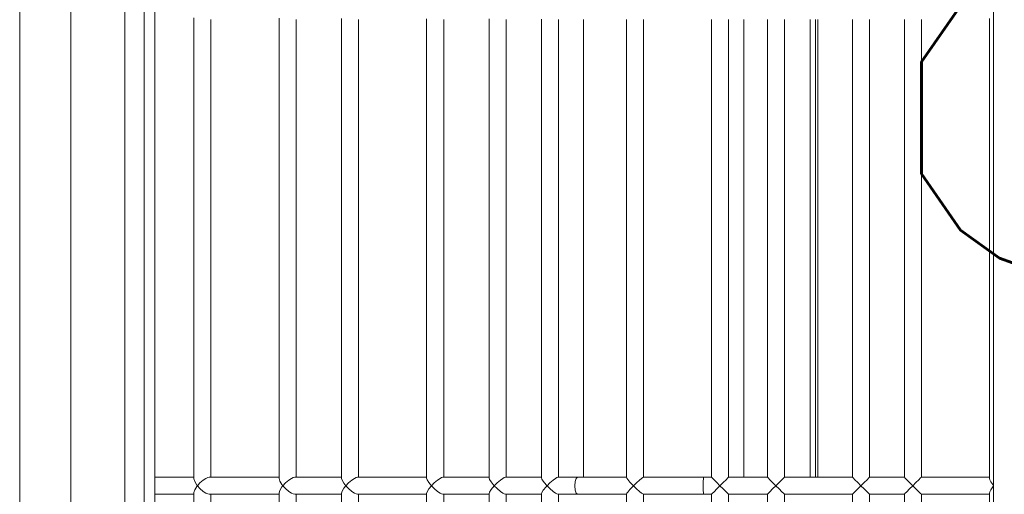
# Model space of a CAD drawing. Header units: millimetres. Extents: x -367720 to -162733, y 309172 to 337444.
# Tile 21 of 256: x -361127 to -360977, y 316953 to 317025. Entities that reach past the tile are written whole.
import ezdxf
from ezdxf.enums import TextEntityAlignment as Align

# ---------------------------------------------------------------- set-up
doc = ezdxf.new("R2010")
doc.units = ezdxf.units.MM
doc.header["$LTSCALE"] = 10
doc.header["$MEASUREMENT"] = 0
doc.layers.get('0').update_dxf_attribs({"color": 255, "lineweight": 13})
for name, color, linetype, lineweight in [('LATS_EQ_IDU', 7, 'Continuous', 0), ('VZ1', 6, 'Continuous', 18), ('vzt-popis', 81, 'Continuous', 20), ('vzt-přívod', 2, 'Continuous', 40)]:
    doc.layers.add(name, color=color, linetype=linetype, lineweight=lineweight)
doc.styles.add('ROMANS', font='ROMANS.shx', dxfattribs={"height": 80})

# ---------------------------------------------------------------- blocks, each defined once
blk = doc.blocks.new('LATS_IDU_WALL_MOUNTED_SB')
at = {"color": 0, "linetype": 'Continuous'}
for p, q in [((-437.87, 167.6), (438.7, 167.6)), ((-438, 159.79), (438.82, 159.79)), ((-436.17, 151.53), (436.98, 151.53)), ((436.99, 148.57), (-436.17, 148.57)), ((387.63, 146.94), (12.18, 146.94)), ((169.95, 143.98), (169.95, 146.94)), ((172.55, 146.94), (172.55, 143.98)), ((169.95, 140.98), (169.95, 143.98)), ((172.55, 143.98), (172.55, 140.98)), ((89.74, 140.98), (170.22, 140.98)), ((170.62, 140.87), (170.22, 140.98)), ((170.38, 139.55), (170.82, 140.06)), ((171.16, 140.53), (170.62, 140.87)), ((170.82, 140.06), (171.25, 140.45)), ((171.25, 140.46), (171.16, 140.53)), ((171.25, 140.46), (171.25, 140.46)), ((171.25, 140.45), (171.25, 140.46)), ((171.25, 140.46), (171.26, 140.45)), ((171.26, 140.46), (171.25, 140.46)), ((171.35, 140.53), (171.26, 140.46)), ((171.26, 140.45), (171.69, 140.06)), ((171.89, 140.87), (171.35, 140.53)), ((171.69, 140.06), (172.13, 139.55)), ((172.29, 140.98), (171.89, 140.87)), ((172.29, 140.98), (242.77, 140.98)), ((169.95, 138.38), (90, 138.38)), ((169.95, 138.64), (170, 138.88)), ((169.95, 133.36), (169.95, 138.64)), ((170, 138.88), (170.12, 139.15)), ((170.12, 139.15), (170.38, 139.55)), ((172.13, 139.55), (172.39, 139.15)), ((172.39, 139.15), (172.51, 138.88)), ((172.51, 138.88), (172.55, 138.64)), ((172.55, 138.64), (172.55, 133.36)), ((242.5, 138.38), (172.55, 138.38)), ((169.95, 127.98), (169.95, 133.36)), ((172.55, 133.36), (172.55, 127.98)), ((89.79, 127.98), (170.17, 127.98)), ((170.55, 127.86), (170.17, 127.98)), ((171.08, 127.53), (170.55, 127.86)), ((171.96, 127.86), (171.43, 127.53)), ((172.34, 127.98), (171.96, 127.86)), ((172.34, 127.98), (242.72, 127.98)), ((170.12, 126.08), (170.38, 126.47)), ((170.38, 126.47), (170.82, 126.98)), ((170.82, 126.98), (171.25, 127.39)), ((171.25, 127.39), (171.08, 127.53)), ((171.25, 127.39), (171.25, 127.39)), ((171.25, 127.39), (171.25, 127.39)), ((171.25, 127.39), (171.26, 127.39)), ((171.26, 127.39), (171.25, 127.39)), ((171.43, 127.53), (171.26, 127.39)), ((171.26, 127.39), (171.69, 126.98)), ((171.69, 126.98), (172.13, 126.47)), ((172.13, 126.47), (172.39, 126.08)), ((169.95, 125.38), (90, 125.38)), ((169.95, 125.59), (170, 125.81)), ((169.95, 123.77), (169.95, 125.59)), ((170, 125.81), (170.12, 126.08)), ((172.39, 126.08), (172.51, 125.81)), ((172.51, 125.81), (172.55, 125.59)), ((172.55, 125.59), (172.55, 123.77)), ((242.5, 125.38), (172.55, 125.38)), ((169.95, 118.43), (169.95, 123.77)), ((172.55, 123.77), (172.55, 118.43)), ((89.83, 118.43), (170.13, 118.43)), ((170.42, 118.35), (170.13, 118.43)), ((170.38, 116.84), (170.82, 117.35)), ((170.88, 118.07), (170.42, 118.35)), ((170.82, 117.35), (171.25, 117.76)), ((171.25, 117.78), (170.88, 118.07)), ((171.25, 117.77), (171.25, 117.78)), ((171.26, 117.78), (171.25, 117.77)), ((171.25, 117.76), (171.25, 117.77)), ((171.25, 117.77), (171.26, 117.76)), ((171.63, 118.07), (171.26, 117.78)), ((171.26, 117.76), (171.69, 117.35)), ((172.09, 118.35), (171.63, 118.07)), ((171.69, 117.35), (172.13, 116.84)), ((172.38, 118.43), (172.09, 118.35)), ((172.38, 118.43), (242.68, 118.43)), ((169.95, 115.83), (90, 115.83)), ((169.95, 115.99), (170, 116.2)), ((169.95, 110.74), (169.95, 115.99)), ((170, 116.2), (170.12, 116.46)), ((170.12, 116.46), (170.38, 116.84)), ((172.13, 116.84), (172.39, 116.46)), ((172.39, 116.46), (172.51, 116.2)), ((172.51, 116.2), (172.55, 115.99)), ((172.55, 115.99), (172.55, 110.74)), ((242.5, 115.83), (172.55, 115.83)), ((169.95, 105.43), (169.95, 110.74)), ((172.55, 110.74), (172.55, 105.43)), ((89.87, 105.43), (170.09, 105.43)), ((170.35, 105.35), (170.09, 105.43)), ((170.77, 105.1), (170.35, 105.35)), ((172.16, 105.35), (171.74, 105.1)), ((172.42, 105.43), (172.16, 105.35)), ((172.42, 105.43), (242.64, 105.43)), ((170.38, 103.76), (170.82, 104.27)), ((171.25, 104.71), (170.77, 105.1)), ((170.82, 104.27), (171.25, 104.7)), ((171.25, 104.7), (171.25, 104.71)), ((171.26, 104.71), (171.25, 104.7)), ((171.25, 104.7), (171.25, 104.7)), ((171.25, 104.7), (171.26, 104.7)), ((171.74, 105.1), (171.26, 104.71)), ((171.26, 104.7), (171.69, 104.27)), ((171.69, 104.27), (172.13, 103.76)), ((169.95, 102.83), (90, 102.83)), ((169.95, 102.96), (170, 103.15)), ((169.95, 97.72), (169.95, 102.96)), ((170, 103.15), (170.12, 103.39)), ((170.12, 103.39), (170.38, 103.76)), ((172.13, 103.76), (172.39, 103.39)), ((172.39, 103.39), (172.51, 103.15)), ((172.51, 103.15), (172.55, 102.96)), ((172.55, 102.96), (172.55, 97.72)), ((242.5, 102.83), (172.55, 102.83)), ((169.95, 95.9), (169.95, 97.72)), ((172.55, 97.72), (172.55, 95.9)), ((89.9, 95.9), (170.06, 95.9)), ((170.29, 95.83), (170.06, 95.9)), ((170.67, 95.59), (170.29, 95.83)), ((171.25, 95.11), (170.67, 95.59)), ((170.82, 94.67), (171.25, 95.1)), ((171.25, 95.11), (171.25, 95.11)), ((171.25, 95.1), (171.25, 95.11)), ((171.25, 95.11), (171.26, 95.1)), ((171.26, 95.11), (171.25, 95.11)), ((171.84, 95.59), (171.26, 95.11)), ((171.26, 95.1), (171.69, 94.67)), ((172.22, 95.83), (171.84, 95.59)), ((172.45, 95.9), (172.22, 95.83)), ((172.45, 95.9), (242.61, 95.9)), ((169.95, 93.3), (90, 93.3)), ((169.95, 93.4), (170, 93.57)), ((169.95, 93.18), (169.95, 93.4)), ((170, 93.57), (170.12, 93.8)), ((170.12, 93.8), (170.38, 94.17)), ((170.38, 94.17), (170.82, 94.67)), ((171.69, 94.67), (172.13, 94.17)), ((172.13, 94.17), (172.39, 93.8)), ((172.39, 93.8), (172.51, 93.57)), ((172.51, 93.57), (172.55, 93.4)), ((172.55, 93.4), (172.55, 93.18)), ((242.5, 93.3), (172.55, 93.3)), ((169.95, 87.91), (169.95, 93.18)), ((172.55, 93.18), (172.55, 87.91)), ((89.93, 87.91), (170.03, 87.91)), ((170.23, 87.84), (170.03, 87.91)), ((170.57, 87.62), (170.23, 87.84)), ((171.1, 87.18), (170.57, 87.62)), ((171.94, 87.62), (171.41, 87.18)), ((172.28, 87.84), (171.94, 87.62)), ((172.48, 87.91), (172.28, 87.84)), ((172.48, 87.91), (242.58, 87.91)), ((170, 85.54), (170.12, 85.75)), ((170.12, 85.75), (170.38, 86.1)), ((170.38, 86.1), (170.82, 86.61)), ((170.82, 86.61), (171.25, 87.04)), ((171.25, 87.05), (171.1, 87.18)), ((171.25, 87.04), (171.25, 87.05)), ((171.26, 87.05), (171.25, 87.04)), ((171.25, 87.04), (171.25, 87.04)), ((171.25, 87.04), (171.26, 87.04)), ((171.41, 87.18), (171.26, 87.05)), ((171.26, 87.04), (171.69, 86.61)), ((171.69, 86.61), (172.13, 86.1)), ((172.13, 86.1), (172.39, 85.75)), ((172.39, 85.75), (172.51, 85.54)), ((169.95, 85.31), (90, 85.31)), ((169.95, 85.38), (170, 85.54)), ((169.95, 83.89), (169.95, 85.38)), ((172.51, 85.54), (172.55, 85.38)), ((172.55, 85.38), (172.55, 83.89)), ((242.5, 85.31), (172.55, 85.31)), ((169.95, 82.4), (169.95, 83.89)), ((170.13, 82.61), (170.6, 82.76)), ((170.6, 82.76), (171.25, 82.82)), ((171.25, 82.82), (171.9, 82.76)), ((171.9, 82.76), (172.38, 82.61)), ((172.55, 83.89), (172.55, 82.4)), ((169.95, 82.4), (170.13, 82.61)), ((169.95, 78.68), (169.95, 82.4)), ((172.38, 82.61), (172.55, 82.4)), ((172.54, 81.46), (242.5, 81.46)), ((172.55, 82.4), (172.55, 78.68)), ((169.95, 74.91), (169.95, 78.68)), ((172.55, 78.68), (172.55, 74.91)), ((89.98, 74.91), (169.98, 74.91)), ((170.1, 74.85), (169.98, 74.91)), ((170.3, 74.71), (170.1, 74.85)), ((170.69, 74.38), (170.3, 74.71)), ((171.25, 73.85), (170.69, 74.38)), ((170.81, 73.39), (171.25, 73.84)), ((171.25, 73.84), (171.25, 73.85)), ((171.26, 73.85), (171.25, 73.84)), ((171.25, 73.84), (171.25, 73.84)), ((171.25, 73.84), (171.26, 73.84)), ((171.82, 74.38), (171.26, 73.85)), ((171.26, 73.84), (171.7, 73.39)), ((172.21, 74.71), (171.82, 74.38)), ((172.41, 74.85), (172.21, 74.71)), ((172.53, 74.91), (172.41, 74.85)), ((172.53, 74.91), (242.53, 74.91)), ((169.95, 72.31), (90, 72.31)), ((169.95, 72.33), (170, 72.43)), ((169.95, 67.75), (169.95, 72.33)), ((170, 72.43), (170.12, 72.6)), ((170.12, 72.6), (170.38, 72.91)), ((170.38, 72.91), (170.81, 73.39)), ((171.7, 73.39), (172.13, 72.91)), ((172.13, 72.91), (172.39, 72.6)), ((172.39, 72.6), (172.51, 72.43)), ((172.51, 72.43), (172.55, 72.33)), ((172.55, 72.33), (172.55, 67.75)), ((242.5, 72.31), (172.55, 72.31)), ((169.95, 63.15), (169.95, 67.75)), ((172.55, 67.75), (172.55, 63.15)), ((90, 61.91), (169.96, 61.91)), ((169.95, 63.15), (170.13, 63.16)), ((169.95, 61.91), (169.95, 63.15)), ((170.06, 61.81), (169.96, 61.91)), ((170.34, 61.53), (170.06, 61.81)), ((170.13, 63.16), (170.6, 63.17)), ((170.6, 63.17), (171.25, 63.17)), ((171.25, 63.17), (171.9, 63.17)), ((171.9, 63.17), (172.38, 63.16)), ((172.45, 61.81), (172.17, 61.53)), ((172.38, 63.16), (172.55, 63.15)), ((172.55, 61.91), (172.45, 61.81)), ((172.55, 63.15), (172.55, 61.91)), ((172.55, 61.91), (242.51, 61.91)), ((170.76, 61.12), (170.34, 61.53)), ((171.25, 60.63), (170.76, 61.12)), ((170.76, 60.13), (171.25, 60.63)), ((171.75, 61.12), (171.25, 60.63)), ((171.25, 60.63), (171.75, 60.13)), ((172.17, 61.53), (171.75, 61.12)), ((169.95, 59.31), (90, 59.31)), ((169.95, 59.31), (170.05, 59.41)), ((169.95, 53.37), (169.95, 59.31)), ((170.05, 59.41), (170.34, 59.7)), ((170.34, 59.7), (170.76, 60.13)), ((171.75, 60.13), (172.17, 59.7)), ((172.17, 59.7), (172.46, 59.41)), ((172.46, 59.41), (172.55, 59.31)), ((242.5, 59.31), (172.55, 59.31)), ((172.55, 59.31), (172.55, 53.37)), ((172.54, 56.96), (242.5, 56.96)), ((90, 53.37), (169.96, 53.37)), ((170.06, 53.27), (169.96, 53.37)), ((170.34, 53), (170.06, 53.27)), ((170.76, 52.58), (170.34, 53)), ((172.17, 53), (171.75, 52.58)), ((172.45, 53.27), (172.17, 53)), ((172.55, 53.37), (172.45, 53.27)), ((172.55, 53.37), (242.51, 53.37)), ((170.05, 50.88), (170.34, 51.16)), ((170.34, 51.16), (170.76, 51.59)), ((171.25, 52.09), (170.76, 52.58)), ((170.76, 51.59), (171.25, 52.09)), ((171.75, 52.58), (171.25, 52.09)), ((171.25, 52.09), (171.75, 51.59)), ((171.75, 51.59), (172.17, 51.16)), ((172.17, 51.16), (172.46, 50.88)), ((169.95, 50.77), (90, 50.77)), ((169.95, 50.77), (170.05, 50.88)), ((169.95, 40.37), (169.95, 50.77)), ((172.46, 50.88), (172.55, 50.77)), ((242.5, 50.77), (172.55, 50.77)), ((172.55, 50.77), (172.55, 40.37)), ((172.54, 46.86), (242.5, 46.86)), ((172.54, 46.02), (242.5, 46.02)), ((172.54, 45.66), (242.5, 45.66)), ((90, 40.37), (169.96, 40.37)), ((170.06, 40.27), (169.96, 40.37)), ((170.34, 40), (170.06, 40.27)), ((170.76, 39.58), (170.34, 40)), ((171.25, 39.09), (170.76, 39.58)), ((171.75, 39.58), (171.25, 39.09)), ((172.17, 40), (171.75, 39.58)), ((172.45, 40.27), (172.17, 40)), ((172.55, 40.37), (172.45, 40.27)), ((172.55, 40.37), (242.51, 40.37)), ((169.95, 37.77), (90, 37.77)), ((169.95, 37.77), (170.05, 37.88)), ((169.95, 32.46), (169.95, 37.77)), ((170.05, 37.88), (170.34, 38.16)), ((170.34, 38.16), (170.76, 38.59)), ((170.76, 38.59), (171.25, 39.09)), ((171.25, 39.09), (171.75, 38.59)), ((171.75, 38.59), (172.17, 38.16)), ((172.17, 38.16), (172.46, 37.88)), ((172.46, 37.88), (172.55, 37.77)), ((242.5, 37.77), (172.55, 37.77)), ((172.55, 37.77), (172.55, 32.46)), ((90, 32.46), (169.96, 32.46)), ((170.06, 32.36), (169.96, 32.46)), ((170.34, 32.09), (170.06, 32.36)), ((170.76, 31.67), (170.34, 32.09)), ((171.25, 31.18), (170.76, 31.67)), ((171.75, 31.67), (171.25, 31.18)), ((172.17, 32.09), (171.75, 31.67)), ((172.45, 32.36), (172.17, 32.09)), ((172.55, 32.46), (172.45, 32.36)), ((172.55, 32.46), (242.51, 32.46)), ((170.05, 29.97), (170.34, 30.26)), ((170.34, 30.26), (170.76, 30.68)), ((170.76, 30.68), (171.25, 31.18)), ((171.25, 31.18), (171.75, 30.68)), ((171.75, 30.68), (172.17, 30.26)), ((172.17, 30.26), (172.46, 29.97)), ((169.95, 29.86), (90, 29.86)), ((169.95, 29.86), (170.05, 29.97)), ((169.95, 19.46), (169.95, 29.86)), ((172.46, 29.97), (172.55, 29.86)), ((242.5, 29.86), (172.55, 29.86)), ((172.55, 29.86), (172.55, 19.46)), ((171.25, 18.82), (88.7, 18.82)), ((89.82, 19.46), (170.14, 19.46)), ((170.14, 19.46), (170.34, 19.41)), ((170.34, 19.41), (170.63, 19.25)), ((170.63, 19.25), (171.08, 18.95)), ((171.08, 18.95), (171.25, 18.83)), ((171.25, 18.82), (171.26, 18.83)), ((171.25, 18.83), (171.25, 18.82)), ((243.8, 18.82), (171.25, 18.82)), ((171.26, 18.83), (171.43, 18.95)), ((171.43, 18.95), (171.88, 19.25)), ((171.88, 19.25), (172.17, 19.41)), ((172.17, 19.41), (172.37, 19.46)), ((172.37, 19.46), (242.69, 19.46))]:
    blk.add_line(p, q, dxfattribs=at)
blk = doc.blocks.new('A$C44164CF6')
at = {"layer": 'LATS_EQ_IDU', "color": 1, "ltscale": 5, "rotation": 90}
blk.add_blockref('LATS_IDU_WALL_MOUNTED_SB', (-6176.77, -2137.5), dxfattribs=at)
at = {"layer": 'VZ1', "extrusion": (0, -1, -1.22461e-16), "style": 'ROMANS', "width": 0.8, "flags": 1}
for tag, p in [('MATERIAL', (-2269.09, 3112.52, -14812.16)), ('PRIRUBA', (-2269.09, 3112.52, -14812.16)), ('PRUTOK', (-2269.09, 3112.52, -14812.16)), ('PLOCHA', (-2269.09, 3112.52, -14812.16)), ('OBVOD', (-2269.09, 3112.52, -14812.16)), ('NAZEV', (-2269.09, 3112.52, -14812.16)), ('KOTA', (-2269.09, 3112.52, -14812.16)), ('USEK', (-2269.09, 3112.52, -14812.16)), ('TVAR', (-2269.09, 3112.52, -14812.16)), ('POS', (-2269.09, 3112.52, -14812.16)), ('NB2', (-2269.09, 3112.52, -14812.16)), ('NB1', (-2269.09, 3112.52, -14812.16)), ('DB', (-2269.09, 3112.52, -14812.16)), ('DA', (-2269.09, 3112.52, -14812.16)), ('B2', (-2269.09, 3112.52, -14812.16)), ('B1', (-2269.09, 3112.52, -14812.16)), ('A2', (-2269.09, 3112.52, -14812.16)), ('A1', (-2269.09, 3112.52, -14812.16)), ('LT', (-2269.09, 3112.52, -14812.16)), ('MATERIAL', (99885.33, 3112.52, -14812.16)), ('PRIRUBA', (99885.33, 3112.52, -14812.16)), ('PRUTOK', (99885.33, 3112.52, -14812.16)), ('PLOCHA', (99885.33, 3112.52, -14812.16)), ('OBVOD', (99885.33, 3112.52, -14812.16)), ('NAZEV', (99885.33, 3112.52, -14812.16)), ('KOTA', (99885.33, 3112.52, -14812.16)), ('USEK', (99885.33, 3112.52, -14812.16)), ('TVAR', (99885.33, 3112.52, -14812.16)), ('POS', (99885.33, 3112.52, -14812.16)), ('NB2', (99885.33, 3112.52, -14812.16)), ('NB1', (99885.33, 3112.52, -14812.16)), ('DB', (99885.33, 3112.52, -14812.16)), ('DA', (99885.33, 3112.52, -14812.16)), ('B2', (99885.33, 3112.52, -14812.16)), ('B1', (99885.33, 3112.52, -14812.16)), ('A2', (99885.33, 3112.52, -14812.16)), ('A1', (99885.33, 3112.52, -14812.16)), ('LT', (99885.33, 3112.52, -14812.16))]:
    blk.add_attdef(tag, p, '', height=1, rotation=180, dxfattribs=at)
at = {"layer": 'VZ1', "extrusion": (1.22461e-16, 1, 4.44089e-16), "style": 'ROMANS', "width": 0.8, "flags": 1}
for tag, p in [('MATERIAL', (2269.09, 2852.52, 14812.16)), ('PRIRUBA', (2269.09, 2852.52, 14812.16)), ('IZOLACE', (2269.09, 2852.52, 14812.16)), ('PRUTOK', (2269.09, 2852.52, 14812.16)), ('PLOCHA', (2269.09, 2852.52, 14812.16)), ('NASTCE', (2269.09, 2852.52, 14812.16)), ('OBVOD', (2269.09, 2852.52, 14812.16)), ('NAZEV', (2269.09, 2852.52, 14812.16)), ('KOTA', (2269.09, 2852.52, 14812.16)), ('USEK', (2269.09, 2852.52, 14812.16)), ('TVAR', (2269.09, 2852.52, 14812.16)), ('POS', (2269.09, 2852.52, 14812.16)), ('NB2', (2269.09, 2852.52, 14812.16)), ('NB1', (2269.09, 2852.52, 14812.16)), ('B1', (2269.09, 2852.52, 14812.16)), ('VS', (2269.09, 2852.52, 14812.16)), ('A1', (2269.09, 2852.52, 14812.16)), ('LT', (2269.09, 2852.52, 14812.16)), ('MATERIAL', (-99885.33, 2852.52, 14812.16)), ('PRIRUBA', (-99885.33, 2852.52, 14812.16)), ('IZOLACE', (-99885.33, 2852.52, 14812.16)), ('PRUTOK', (-99885.33, 2852.52, 14812.16)), ('PLOCHA', (-99885.33, 2852.52, 14812.16)), ('NASTCE', (-99885.33, 2852.52, 14812.16)), ('OBVOD', (-99885.33, 2852.52, 14812.16)), ('NAZEV', (-99885.33, 2852.52, 14812.16)), ('KOTA', (-99885.33, 2852.52, 14812.16)), ('USEK', (-99885.33, 2852.52, 14812.16)), ('TVAR', (-99885.33, 2852.52, 14812.16)), ('POS', (-99885.33, 2852.52, 14812.16)), ('NB2', (-99885.33, 2852.52, 14812.16)), ('NB1', (-99885.33, 2852.52, 14812.16)), ('B1', (-99885.33, 2852.52, 14812.16)), ('VS', (-99885.33, 2852.52, 14812.16)), ('A1', (-99885.33, 2852.52, 14812.16)), ('LT', (-99885.33, 2852.52, 14812.16))]:
    blk.add_attdef(tag, p, '', height=1, dxfattribs=at)
blk = doc.blocks.new('A$C44067DDB')
at = {"layer": 'VZ1', "extrusion": (1.04009e-13, 1, -4.87544e-15), "style": 'ROMANS', "width": 0.8, "flags": 1}
for tag in ['KOTA', 'USEK', 'TVAR', 'POS', 'NB2', 'NB1', 'VS', 'LT', 'D']:
    blk.add_attdef(tag, (-111318.983, 5039.0799, 11669.1415), '', height=1, dxfattribs=at)
at = {"layer": 'VZ1', "extrusion": (1, -3.06152e-16, 0), "style": 'ROMANS', "width": 0.8, "flags": 1}
for tag in ['NB2', 'NB1', 'PRUTOK', 'USEK', 'KOTA', 'NAZEV', 'PRIRUBA2', 'POS', 'MATERIAL', 'PRUMER', 'PLOCHA', 'LT', 'UHEL', 'R', 'D', 'TVAR']:
    blk.add_attdef(tag, (11669.1415, 5039.0799, 111318.983), '', height=1, rotation=90, dxfattribs=at)
at = {"layer": 'VZ1', "extrusion": (-2.71917e-32, 1, -4.44089e-16), "style": 'ROMANS', "width": 0.8, "flags": 1}
for tag, p in [('MATERIAL', (-177204.9859, 2943.2966, 11491.6104)), ('PRIRUBA', (-177204.9859, 2943.2966, 11491.6104)), ('PRUTOK', (-177204.9859, 2943.2966, 11491.6104)), ('PLOCHA', (-177204.9859, 2943.2966, 11491.6104)), ('OBVOD', (-177204.9859, 2943.2966, 11491.6104)), ('NAZEV', (-177204.9859, 2943.2966, 11491.6104)), ('KOTA', (-177204.9859, 2943.2966, 11491.6104)), ('USEK', (-177204.9859, 2943.2966, 11491.6104)), ('TVAR', (-177204.9859, 2943.2966, 11491.6104)), ('NBN', (-177204.9859, 2943.2966, 11491.6104)), ('POS', (-177204.9859, 2943.2966, 11491.6104)), ('NB3', (-177204.9859, 2943.2966, 11491.6104)), ('VS', (-177204.9859, 2943.2966, 11491.6104)), ('LT', (-177204.9859, 2943.2966, 11491.6104)), ('B', (-177204.9859, 2943.2966, 11491.6104)), ('R', (-177204.9859, 2943.2966, 11491.6104)), ('A', (-177204.9859, 2943.2966, 11491.6104)), ('MATERIAL', (-11332.888, 6131.7212, 9501.275)), ('MATERIAL', (-11332.9671, 2943.2966, 9501.275)), ('PRIRUBA', (-11332.888, 6131.7212, 9501.275)), ('PRIRUBA', (-11332.9671, 2943.2966, 9501.275)), ('PRUTOK', (-11332.888, 6131.7212, 9501.275)), ('PRUTOK', (-11332.9671, 2943.2966, 9501.275)), ('PLOCHA', (-11332.888, 6131.7212, 9501.275)), ('PLOCHA', (-11332.9671, 2943.2966, 9501.275)), ('OBVOD', (-11332.888, 6131.7212, 9501.275)), ('OBVOD', (-11332.9671, 2943.2966, 9501.275)), ('NAZEV', (-11332.888, 6131.7212, 9501.275)), ('NAZEV', (-11332.9671, 2943.2966, 9501.275)), ('KOTA', (-11332.888, 6131.7212, 9501.275)), ('USEK', (-11332.888, 6131.7212, 9501.275)), ('KOTA', (-11332.9671, 2943.2966, 9501.275)), ('USEK', (-11332.9671, 2943.2966, 9501.275)), ('TVAR', (-11332.888, 6131.7212, 9501.275)), ('TVAR', (-11332.9671, 2943.2966, 9501.275)), ('NBN', (-11332.888, 6131.7212, 9501.275)), ('NBN', (-11332.9671, 2943.2966, 9501.275)), ('POS', (-11332.888, 6131.7212, 9501.275)), ('NB3', (-11332.888, 6131.7212, 9501.275)), ('POS', (-11332.9671, 2943.2966, 9501.275)), ('NB3', (-11332.9671, 2943.2966, 9501.275)), ('VS', (-11332.888, 6131.7212, 9501.275)), ('LT', (-11332.888, 6131.7212, 9501.275)), ('VS', (-11332.9671, 2943.2966, 9501.275)), ('LT', (-11332.9671, 2943.2966, 9501.275)), ('B', (-11332.888, 6131.7212, 9501.275)), ('R', (-11332.888, 6131.7212, 9501.275)), ('A', (-11332.888, 6131.7212, 9501.275)), ('B', (-11332.9671, 2943.2966, 9501.275)), ('R', (-11332.9671, 2943.2966, 9501.275)), ('A', (-11332.9671, 2943.2966, 9501.275)), ('MATERIAL', (-109446.9123, 2943.2966, 9501.275)), ('PRIRUBA', (-109446.9123, 2943.2966, 9501.275)), ('PRUTOK', (-109446.9123, 2943.2966, 9501.275)), ('PLOCHA', (-109446.9123, 2943.2966, 9501.275)), ('OBVOD', (-109446.9123, 2943.2966, 9501.275)), ('NAZEV', (-109446.9123, 2943.2966, 9501.275)), ('KOTA', (-109446.9123, 2943.2966, 9501.275)), ('USEK', (-109446.9123, 2943.2966, 9501.275)), ('TVAR', (-109446.9123, 2943.2966, 9501.275)), ('NBN', (-109446.9123, 2943.2966, 9501.275)), ('POS', (-109446.9123, 2943.2966, 9501.275)), ('NB3', (-109446.9123, 2943.2966, 9501.275)), ('VS', (-109446.9123, 2943.2966, 9501.275)), ('LT', (-109446.9123, 2943.2966, 9501.275)), ('B', (-109446.9123, 2943.2966, 9501.275)), ('R', (-109446.9123, 2943.2966, 9501.275)), ('A', (-109446.9123, 2943.2966, 9501.275))]:
    blk.add_attdef(tag, p, '', height=1, dxfattribs=at)
at = {"layer": 'VZ1', "extrusion": (-1, 0, 0), "style": 'ROMANS', "width": 0.8, "flags": 1}
for tag, p in [('NB3', (-11312.8354, 2943.2966, -178642.0188)), ('PRUTOK', (-11312.8354, 2943.2966, -178642.0188)), ('USEK', (-11312.8354, 2943.2966, -178642.0188)), ('VS', (-11312.8354, 2943.2966, -178642.0188)), ('NAZEV', (-11312.8354, 2943.2966, -178642.0188)), ('KOTA', (-11312.8354, 2943.2966, -178642.0188)), ('POS', (-11312.8354, 2943.2966, -178642.0188)), ('MATERIAL', (-11312.8354, 2943.2966, -178642.0188)), ('PRIRUBA', (-11312.8354, 2943.2966, -178642.0188)), ('PLOCHA', (-11312.8354, 2943.2966, -178642.0188)), ('OBVOD', (-11312.8354, 2943.2966, -178642.0188)), ('R', (-11312.8354, 2943.2966, -178642.0188)), ('LT', (-11312.8354, 2943.2966, -178642.0188)), ('B', (-11312.8354, 2943.2966, -178642.0188)), ('A', (-11312.8354, 2943.2966, -178642.0188)), ('TVAR', (-11312.8354, 2943.2966, -178642.0188)), ('NB3', (-9322.5, 6131.7212, -12769.9209)), ('PRUTOK', (-9322.5, 6131.7212, -12769.9209)), ('USEK', (-9322.5, 6131.7212, -12769.9209)), ('VS', (-9322.5, 6131.7212, -12769.9209)), ('NAZEV', (-9322.5, 6131.7212, -12769.9209)), ('KOTA', (-9322.5, 6131.7212, -12769.9209)), ('POS', (-9322.5, 6131.7212, -12769.9209)), ('MATERIAL', (-9322.5, 6131.7212, -12769.9209)), ('PRIRUBA', (-9322.5, 6131.7212, -12769.9209)), ('PLOCHA', (-9322.5, 6131.7212, -12769.9209)), ('OBVOD', (-9322.5, 6131.7212, -12769.9209)), ('R', (-9322.5, 6131.7212, -12769.9209)), ('LT', (-9322.5, 6131.7212, -12769.9209)), ('B', (-9322.5, 6131.7212, -12769.9209)), ('A', (-9322.5, 6131.7212, -12769.9209)), ('TVAR', (-9322.5, 6131.7212, -12769.9209)), ('NB3', (-9322.5, 2943.2966, -12770)), ('PRUTOK', (-9322.5, 2943.2966, -12770)), ('USEK', (-9322.5, 2943.2966, -12770)), ('VS', (-9322.5, 2943.2966, -12770)), ('NAZEV', (-9322.5, 2943.2966, -12770)), ('KOTA', (-9322.5, 2943.2966, -12770)), ('POS', (-9322.5, 2943.2966, -12770)), ('MATERIAL', (-9322.5, 2943.2966, -12770)), ('PRIRUBA', (-9322.5, 2943.2966, -12770)), ('PLOCHA', (-9322.5, 2943.2966, -12770)), ('OBVOD', (-9322.5, 2943.2966, -12770)), ('R', (-9322.5, 2943.2966, -12770)), ('LT', (-9322.5, 2943.2966, -12770)), ('B', (-9322.5, 2943.2966, -12770)), ('A', (-9322.5, 2943.2966, -12770)), ('TVAR', (-9322.5, 2943.2966, -12770)), ('NB3', (-9322.5, 2943.2966, -110883.9452)), ('PRUTOK', (-9322.5, 2943.2966, -110883.9452)), ('USEK', (-9322.5, 2943.2966, -110883.9452)), ('VS', (-9322.5, 2943.2966, -110883.9452)), ('NAZEV', (-9322.5, 2943.2966, -110883.9452)), ('KOTA', (-9322.5, 2943.2966, -110883.9452)), ('POS', (-9322.5, 2943.2966, -110883.9452)), ('MATERIAL', (-9322.5, 2943.2966, -110883.9452)), ('PRIRUBA', (-9322.5, 2943.2966, -110883.9452)), ('PLOCHA', (-9322.5, 2943.2966, -110883.9452)), ('OBVOD', (-9322.5, 2943.2966, -110883.9452)), ('R', (-9322.5, 2943.2966, -110883.9452)), ('LT', (-9322.5, 2943.2966, -110883.9452)), ('B', (-9322.5, 2943.2966, -110883.9452)), ('A', (-9322.5, 2943.2966, -110883.9452)), ('TVAR', (-9322.5, 2943.2966, -110883.9452))]:
    blk.add_attdef(tag, p, '', height=1, rotation=270, dxfattribs=at)
at = {"layer": 'VZ1', "extrusion": (1, -2.32324e-14, 0), "style": 'ROMANS', "width": 0.8, "flags": 1}
for tag in ['NB2', 'NB1', 'PRUTOK', 'USEK', 'KOTA', 'NAZEV', 'PRIRUBA2', 'POS', 'MATERIAL', 'PRUMER', 'PLOCHA', 'LT', 'UHEL', 'R', 'D', 'TVAR']:
    blk.add_attdef(tag, (11224.1742, 2147.9426, 13745.0379), '', height=1, rotation=270, dxfattribs=at)
at = {"layer": 'VZ1', "extrusion": (-1.83691e-16, -1, 0), "style": 'ROMANS', "width": 0.8, "flags": 1}
for tag in ['POZNAMKA', 'NB2', 'NB1', 'DATA-HODNOTA', 'DATA-KLIC', 'PRUTOK', 'USEK', 'DRUHTLUM', 'ZETA', 'PR', 'TYP', 'NAZEV', 'POS', 'VETA']:
    blk.add_attdef(tag, (111863.9472, 3000, -10940.785), '', height=1, dxfattribs=at)
at = {"layer": 'VZ1', "extrusion": (0, 1, -1.26974e-15), "style": 'ROMANS', "width": 0.8, "flags": 1}
for tag in ['PRIRUBA2', 'MATERIAL', 'PRUMER', 'IZOLACE', 'PRUTOK', 'PLOCHA', 'NASTCE', 'NAZEV', 'KOTA', 'USEK', 'TVAR', 'POS', 'NB2', 'NB1', 'VS', 'LT', 'D']:
    blk.add_attdef(tag, (-111858.983, 2389.3275, 10075), '', height=1, dxfattribs=at)
at = {"layer": 'VZ1', "style": 'ROMANS', "width": 0.8, "flags": 1}
for tag in ['VS', 'OBVOD', 'A1', 'TVAR', 'USEK', 'IZOLACE', 'NASTCE', 'PRUTOK', 'KOTA', 'POS', 'PRIRUBA', 'PLOCHA', 'NB2', 'NB1', 'NAZEV', 'MATERIAL', 'LT', 'B1']:
    blk.add_attdef(tag, (12740, 9530), '', height=1, rotation=270, dxfattribs=at)
at = {"layer": 'VZ1', "extrusion": (0, -1, 0), "style": 'ROMANS', "width": 0.8, "flags": 1}
for tag, p in [('NBN', (179201.405, 2639.0523, -9490.3354)), ('NB3', (179201.405, 2639.0523, -9490.3354)), ('PRUTOK', (179201.405, 2639.0523, -9490.3354)), ('USEK', (179201.405, 2639.0523, -9490.3354)), ('VS', (179201.405, 2639.0523, -9490.3354)), ('NAZEV', (179201.405, 2639.0523, -9490.3354)), ('KOTA', (179201.405, 2639.0523, -9490.3354)), ('POS', (179201.405, 2639.0523, -9490.3354)), ('MATERIAL', (179201.405, 2639.0523, -9490.3354)), ('PRIRUBA', (179201.405, 2639.0523, -9490.3354)), ('PLOCHA', (179201.405, 2639.0523, -9490.3354)), ('OBVOD', (179201.405, 2639.0523, -9490.3354)), ('R', (179201.405, 2639.0523, -9490.3354)), ('LT', (179201.405, 2639.0523, -9490.3354)), ('B', (179201.405, 2639.0523, -9490.3354)), ('A', (179201.405, 2639.0523, -9490.3354)), ('TVAR', (179201.405, 2639.0523, -9490.3354)), ('NBN', (13329.3863, 2639.0523, -7500)), ('NB3', (13329.3863, 2639.0523, -7500)), ('PRUTOK', (13329.3863, 2639.0523, -7500)), ('USEK', (13329.3863, 2639.0523, -7500)), ('VS', (13329.3863, 2639.0523, -7500)), ('NAZEV', (13329.3863, 2639.0523, -7500)), ('KOTA', (13329.3863, 2639.0523, -7500)), ('POS', (13329.3863, 2639.0523, -7500)), ('MATERIAL', (13329.3863, 2639.0523, -7500)), ('PRIRUBA', (13329.3863, 2639.0523, -7500)), ('PLOCHA', (13329.3863, 2639.0523, -7500)), ('OBVOD', (13329.3863, 2639.0523, -7500)), ('R', (13329.3863, 2639.0523, -7500)), ('LT', (13329.3863, 2639.0523, -7500)), ('B', (13329.3863, 2639.0523, -7500)), ('A', (13329.3863, 2639.0523, -7500)), ('TVAR', (13329.3863, 2639.0523, -7500)), ('TVAR', (111443.3315, 2639.0523, -7500)), ('A', (111443.3315, 2639.0523, -7500)), ('B', (111443.3315, 2639.0523, -7500)), ('LT', (111443.3315, 2639.0523, -7500)), ('R', (111443.3315, 2639.0523, -7500)), ('OBVOD', (111443.3315, 2639.0523, -7500)), ('PLOCHA', (111443.3315, 2639.0523, -7500)), ('PRIRUBA', (111443.3315, 2639.0523, -7500)), ('MATERIAL', (111443.3315, 2639.0523, -7500)), ('POS', (111443.3315, 2639.0523, -7500)), ('KOTA', (111443.3315, 2639.0523, -7500)), ('NAZEV', (111443.3315, 2639.0523, -7500)), ('VS', (111443.3315, 2639.0523, -7500)), ('USEK', (111443.3315, 2639.0523, -7500)), ('PRUTOK', (111443.3315, 2639.0523, -7500)), ('NB3', (111443.3315, 2639.0523, -7500)), ('NBN', (111443.3315, 2639.0523, -7500)), ('NBN', (111443.3315, 2639.0523, -7500)), ('NB3', (111443.3315, 2639.0523, -7500)), ('PRUTOK', (111443.3315, 2639.0523, -7500)), ('USEK', (111443.3315, 2639.0523, -7500)), ('VS', (111443.3315, 2639.0523, -7500)), ('NAZEV', (111443.3315, 2639.0523, -7500)), ('KOTA', (111443.3315, 2639.0523, -7500)), ('POS', (111443.3315, 2639.0523, -7500)), ('MATERIAL', (111443.3315, 2639.0523, -7500)), ('PRIRUBA', (111443.3315, 2639.0523, -7500)), ('PLOCHA', (111443.3315, 2639.0523, -7500)), ('OBVOD', (111443.3315, 2639.0523, -7500)), ('R', (111443.3315, 2639.0523, -7500)), ('LT', (111443.3315, 2639.0523, -7500)), ('B', (111443.3315, 2639.0523, -7500)), ('A', (111443.3315, 2639.0523, -7500)), ('TVAR', (111443.3315, 2639.0523, -7500))]:
    blk.add_attdef(tag, p, '', height=1, rotation=90, dxfattribs=at)
at = {"layer": 'VZ1', "extrusion": (2.83287e-14, -1, 0), "style": 'ROMANS', "width": 0.8, "flags": 1}
for tag, p in [('IZOLACE', (4619.6938, 3000, -5099.5832)), ('NASTCE', (4619.6938, 3000, -5099.5832)), ('NB2', (4619.6938, 3000, -5099.5832)), ('NB1', (4619.6938, 3000, -5099.5832)), ('VS', (4619.6938, 3000, -5099.5832)), ('PRUTOK', (4619.6938, 3000, -5099.5832)), ('USEK', (4619.6938, 3000, -5099.5832)), ('KOTA', (4619.6938, 3000, -5099.5832)), ('NAZEV', (4619.6938, 3000, -5099.5832)), ('PRIRUBA2', (4619.6938, 3000, -5099.5832)), ('POS', (4619.6938, 3000, -5099.5832)), ('MATERIAL', (4619.6938, 3000, -5099.5832)), ('PRUMER', (4619.6938, 3000, -5099.5832)), ('PLOCHA', (4619.6938, 3000, -5099.5832)), ('LT', (4619.6938, 3000, -5099.5832)), ('D', (4619.6938, 3000, -5099.5832)), ('TVAR', (4619.6938, 3000, -5099.5832)), ('IZOLACE', (102733.639, 3000, -4512.6709)), ('NASTCE', (102733.639, 3000, -4512.6709)), ('NB2', (102733.639, 3000, -4512.6709)), ('NB1', (102733.639, 3000, -4512.6709)), ('VS', (102733.639, 3000, -4512.6709)), ('PRUTOK', (102733.639, 3000, -4512.6709)), ('USEK', (102733.639, 3000, -4512.6709)), ('KOTA', (102733.639, 3000, -4512.6709)), ('NAZEV', (102733.639, 3000, -4512.6709)), ('PRIRUBA2', (102733.639, 3000, -4512.6709)), ('POS', (102733.639, 3000, -4512.6709)), ('MATERIAL', (102733.639, 3000, -4512.6709)), ('PRUMER', (102733.639, 3000, -4512.6709)), ('PLOCHA', (102733.639, 3000, -4512.6709)), ('LT', (102733.639, 3000, -4512.6709)), ('D', (102733.639, 3000, -4512.6709)), ('TVAR', (102733.639, 3000, -4512.6709))]:
    blk.add_attdef(tag, p, '', height=1, dxfattribs=at)
at = {"layer": 'vzt-popis', "style": 'ROMANS', "width": 0.8}
blk.add_text('%%c125', height=125, rotation=90, dxfattribs=at).set_placement((4355.9144, 4347.1246, 50000), align=Align.MIDDLE_CENTER)
at = {"layer": 'vzt-přívod', "lineweight": 30, "extrusion": (-1, 0, 0), "style": 'ROMANS', "width": 0.8, "flags": 1}
for p in [(-11312.8354, 2943.2966, -178642.0188), (-9322.5, 6131.7212, -12769.9209), (-9322.5, 2943.2966, -12770), (-9322.5, 2943.2966, -110883.9452)]:
    blk.add_attdef('NBN', p, '', height=1, rotation=270, dxfattribs=at)
at = {"layer": 'vzt-přívod', "lineweight": 30, "extrusion": (0.707107, 0.707107, 0), "style": 'ROMANS', "width": 0.8, "flags": 1}
for tag, p in [('PRIRUBA2', (-1079.1254, 2936.5022, 15975.6328)), ('MATERIAL', (-1079.1254, 2936.5022, 15975.6328)), ('PRUMER', (-1079.1254, 2936.5022, 15975.6328)), ('IZOLACE', (-1079.1254, 2936.5022, 15975.6328)), ('PRUTOK', (-1079.1254, 2936.5022, 15975.6328)), ('PLOCHA', (-1079.1254, 2936.5022, 15975.6328)), ('NASTCE', (-1079.1254, 2936.5022, 15975.6328)), ('PRIRUBA2', (-70456.1614, 2936.5022, 85352.6688)), ('MATERIAL', (-70456.1614, 2936.5022, 85352.6688)), ('PRUMER', (-70456.1614, 2936.5022, 85352.6688)), ('IZOLACE', (-70456.1614, 2936.5022, 85352.6688)), ('PRUTOK', (-70456.1614, 2936.5022, 85352.6688)), ('PLOCHA', (-70456.1614, 2936.5022, 85352.6688)), ('NASTCE', (-70456.1614, 2936.5022, 85352.6688)), ('NAZEV', (-1079.1254, 2936.5022, 15975.6328)), ('KOTA', (-1079.1254, 2936.5022, 15975.6328)), ('USEK', (-1079.1254, 2936.5022, 15975.6328)), ('TVAR', (-1079.1254, 2936.5022, 15975.6328)), ('POS', (-1079.1254, 2936.5022, 15975.6328)), ('NB2', (-1079.1254, 2936.5022, 15975.6328)), ('NB1', (-1079.1254, 2936.5022, 15975.6328)), ('NAZEV', (-70456.1614, 2936.5022, 85352.6688)), ('KOTA', (-70456.1614, 2936.5022, 85352.6688)), ('USEK', (-70456.1614, 2936.5022, 85352.6688)), ('TVAR', (-70456.1614, 2936.5022, 85352.6688)), ('POS', (-70456.1614, 2936.5022, 85352.6688)), ('NB2', (-70456.1614, 2936.5022, 85352.6688)), ('NB1', (-70456.1614, 2936.5022, 85352.6688)), ('VS', (-1079.1254, 2936.5022, 15975.6328)), ('LT', (-1079.1254, 2936.5022, 15975.6328)), ('D', (-1079.1254, 2936.5022, 15975.6328)), ('VS', (-70456.1614, 2936.5022, 85352.6688)), ('LT', (-70456.1614, 2936.5022, 85352.6688)), ('D', (-70456.1614, 2936.5022, 85352.6688))]:
    blk.add_attdef(tag, p, '', height=1, dxfattribs=at)
at = {"layer": 'vzt-přívod', "lineweight": 30, "style": 'ROMANS', "width": 0.8, "flags": 1}
for tag, p in [('USEK', (11882.7585, 10460.1981, 2936.5022)), ('UHEL', (11882.7585, 10460.1981, 2936.5022)), ('PRUTOK', (11882.7585, 10460.1981, 2936.5022)), ('KOTA', (11882.7585, 10460.1981, 2936.5022)), ('PRIRUBA2', (11882.7585, 10460.1981, 2936.5022)), ('POS', (11882.7585, 10460.1981, 2936.5022)), ('PRUMER', (11882.7585, 10460.1981, 2936.5022)), ('PLOCHA', (11882.7585, 10460.1981, 2936.5022)), ('TVAR', (11882.7585, 10460.1981, 2936.5022)), ('NB2', (11882.7585, 10460.1981, 2936.5022)), ('NB1', (11882.7585, 10460.1981, 2936.5022)), ('NAZEV', (11882.7585, 10460.1981, 2936.5022)), ('MATERIAL', (11882.7585, 10460.1981, 2936.5022)), ('LT', (11882.7585, 10460.1981, 2936.5022)), ('R', (11882.7585, 10460.1981, 2936.5022)), ('D', (11882.7585, 10460.1981, 2936.5022)), ('USEK', (109996.7036, 10460.1981, 2936.5022)), ('UHEL', (109996.7036, 10460.1981, 2936.5022)), ('PRUTOK', (109996.7036, 10460.1981, 2936.5022)), ('KOTA', (109996.7036, 10460.1981, 2936.5022)), ('PRIRUBA2', (109996.7036, 10460.1981, 2936.5022)), ('POS', (109996.7036, 10460.1981, 2936.5022)), ('PRUMER', (109996.7036, 10460.1981, 2936.5022)), ('PLOCHA', (109996.7036, 10460.1981, 2936.5022)), ('TVAR', (109996.7036, 10460.1981, 2936.5022)), ('NB2', (109996.7036, 10460.1981, 2936.5022)), ('NB1', (109996.7036, 10460.1981, 2936.5022)), ('NAZEV', (109996.7036, 10460.1981, 2936.5022)), ('MATERIAL', (109996.7036, 10460.1981, 2936.5022)), ('LT', (109996.7036, 10460.1981, 2936.5022)), ('R', (109996.7036, 10460.1981, 2936.5022)), ('D', (109996.7036, 10460.1981, 2936.5022))]:
    blk.add_attdef(tag, p, '', height=1, rotation=270, dxfattribs=at)
at = {"layer": 'vzt-přívod', "lineweight": 30, "extrusion": (-1, 0, 1.77636e-15), "style": 'ROMANS', "width": 0.8, "flags": 1}
for tag in ['IZOLACE', 'NASTCE', 'NB2', 'NB1', 'VS', 'PRUTOK', 'USEK', 'KOTA', 'NAZEV', 'POS', 'MATERIAL', 'PRIRUBA', 'PLOCHA', 'OBVOD', 'LT', 'B1', 'A1', 'TVAR']:
    blk.add_attdef(tag, (-9530, 2813.2966, -12620), '', height=1, dxfattribs=at)

msp = doc.modelspace()

# ---------------------------------------------------------------- block references
msp.add_blockref('A$C44164CF6', (-354782.86, 318920.06))

# ---------------------------------------------------------------- next in the draw order: block references
msp.add_blockref('A$C44067DDB', (-365282.86, 312620.06))

doc.saveas('drawing.dxf')
